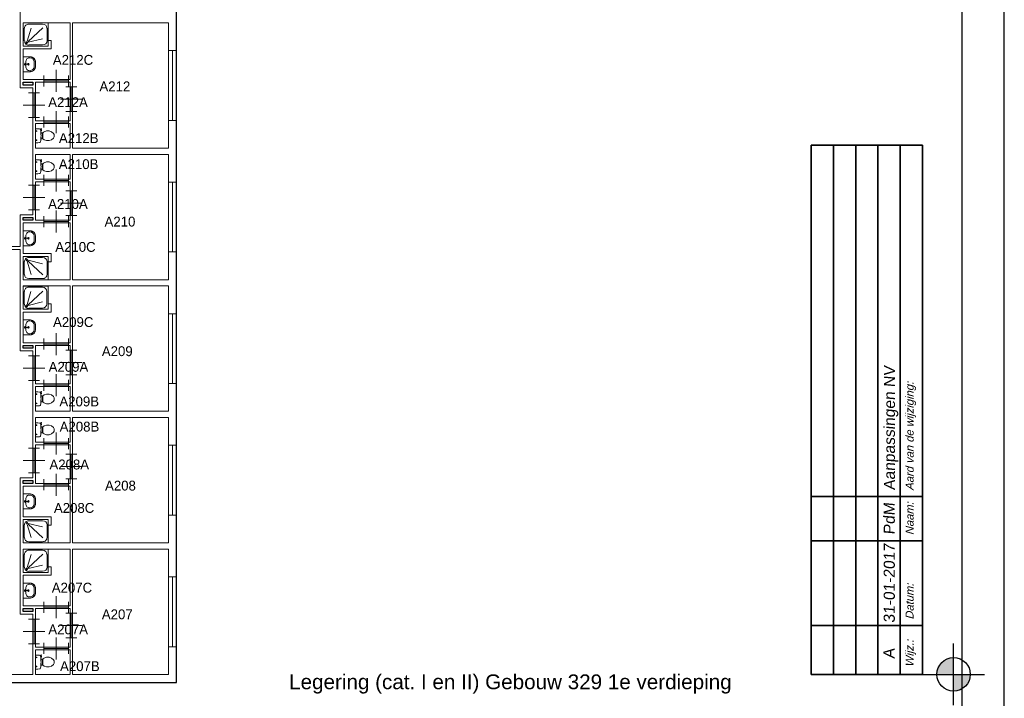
# Model space of a CAD drawing. Header units: millimetres. Extents: x 0 to 594, y 0 to 420.
# Tile 15 of 16: x 361 to 594, y 86 to 247. Entities that reach past the tile are written whole.
import ezdxf

# ---------------------------------------------------------------- set-up
doc = ezdxf.new("R2010")
doc.units = ezdxf.units.MM
doc.header["$LTSCALE"] = 100
for name, color, linetype in [('BINNENMUUR', 7, 'Continuous'), ('BOUWKUNDE', 7, 'Continuous'), ('BUITENMUUR', 7, 'Continuous'), ('haltronic kader rand', 5, 'Continuous'), ('haltronic kader tekst', 7, 'Continuous'), ('SANITAIR', 7, 'Continuous')]:
    doc.layers.add(name, color=color, linetype=linetype)
doc.layers.add('DVD-AL-TEKENBLAD-HULP-G', color=200, linetype='Continuous', plot=False)
for name, color, linetype, lineweight in [('DVD-AL-TEKENBLAD-TITELBLOK-T18', 7, 'Continuous', 25), ('DVD-AL-TEKENBLAD-WIJZIGINGSBLOKBLOK-G', 3, 'Continuous', 35), ('DVD-AL-TEKENBLAD-WIJZIGINGSBLOKBLOK-T18', 7, 'Continuous', 25), ('LABEL', 7, 'Continuous', 0)]:
    doc.layers.add(name, color=color, linetype=linetype, lineweight=lineweight)
doc.styles.add('Bold', font='arial.ttf')
doc.styles.add('dgn175', font='dgn175.shx')
doc.styles.add('DVD_ALG 1.8mm Italic', font='arial.ttf', dxfattribs={"oblique": 5, "height": 1.8})
doc.styles.add('DVD_ALG 2.5mm Italic', font='arial.ttf', dxfattribs={"oblique": 5, "height": 2.5})

# ---------------------------------------------------------------- blocks, each defined once
blk = doc.blocks.new('22318')
at = {"layer": 'SANITAIR', "color": 7, "linetype": 'Continuous', "lineweight": 0}
for p, q in [((0.207, 0.809), (0.713, 0.809)), ((0.046, 0.192), (0.046, 0.66)), ((0.153, 0.178), (0.291, 0.656)), ((0.721, 0.668), (0.183, 0.17)), ((0.874, 0.66), (0.874, 0.192)), ((0.192, 0.141), (0.708, 0.269)), ((0.713, 0.043), (0.207, 0.043))]:
    blk.add_line(p, q, dxfattribs=at)
at = {"layer": 'SANITAIR', "color": 7, "linetype": 'Continuous', "lineweight": 0, "flags": 128}
blk.add_lwpolyline([(0, 0.852), (0, 0), (0.92, 0), (0.92, 0.852), (0, 0.852)], close=True, dxfattribs=at)
at = {"layer": 'SANITAIR', "color": 7, "linetype": 'Continuous', "lineweight": 0}
for centre, major_axis, ratio, start_param, end_param in [((0.208, 0.661), (0.159, 0), 0.95514, 1.570796, 3.141593), ((0.714, 0.661), (0.159, 0), 0.95514, 0, 1.570796), ((0.208, 0.192), (0, -0.161), 0.93052, 4.712389, 6.283185), ((0.714, 0.192), (0.161, 0), 0.926086, 4.712389, 6.283185)]:
    blk.add_ellipse(centre, major_axis=major_axis, ratio=ratio, start_param=start_param, end_param=end_param, dxfattribs=at)
blk.add_ellipse((0.139, 0.128), major_axis=(0, -0.0289), ratio=0.93052, dxfattribs=at)
blk = doc.blocks.new('22319')
at = {"layer": 'SANITAIR', "color": 7, "linetype": 'Continuous', "lineweight": 0}
for p, q in [((0.206, 0.803), (0.71, 0.803)), ((0.046, 0.19), (0.046, 0.655)), ((0.152, 0.177), (0.289, 0.651)), ((0.718, 0.662), (0.182, 0.168)), ((0.87, 0.655), (0.87, 0.19)), ((0.191, 0.14), (0.705, 0.267)), ((0.71, 0.042), (0.206, 0.042))]:
    blk.add_line(p, q, dxfattribs=at)
at = {"layer": 'SANITAIR', "color": 7, "linetype": 'Continuous', "lineweight": 0, "flags": 128}
blk.add_lwpolyline([(0, 0.845), (0, 0), (0.916, 0), (0.916, 0.845), (0, 0.845)], close=True, dxfattribs=at)
at = {"layer": 'SANITAIR', "color": 7, "linetype": 'Continuous', "lineweight": 0}
for centre, major_axis, ratio, start_param, end_param in [((0.207, 0.655), (0.158, 0), 0.952928, 1.570796, 3.141593), ((0.711, 0.655), (0.158, 0), 0.952928, 0, 1.570796), ((0.207, 0.191), (0, -0.16), 0.927132, 4.712389, 6.283185), ((0.711, 0.191), (0.16, 0), 0.922489, 4.712389, 6.283185)]:
    blk.add_ellipse(centre, major_axis=major_axis, ratio=ratio, start_param=start_param, end_param=end_param, dxfattribs=at)
blk.add_ellipse((0.138, 0.127), major_axis=(0, -0.0288), ratio=0.927132, dxfattribs=at)
blk = doc.blocks.new('22321')
at = {"layer": 'SANITAIR', "color": 7, "linetype": 'Continuous', "lineweight": 0}
for p, q in [((0.207, 0.803), (0.713, 0.803)), ((0.046, 0.19), (0.046, 0.655)), ((0.153, 0.177), (0.291, 0.651)), ((0.721, 0.662), (0.183, 0.168)), ((0.874, 0.655), (0.874, 0.19)), ((0.192, 0.14), (0.708, 0.267)), ((0.713, 0.042), (0.207, 0.042))]:
    blk.add_line(p, q, dxfattribs=at)
at = {"layer": 'SANITAIR', "color": 7, "linetype": 'Continuous', "lineweight": 0, "flags": 128}
blk.add_lwpolyline([(0, 0.845), (0, 0), (0.92, 0), (0.92, 0.845), (0, 0.845)], close=True, dxfattribs=at)
at = {"layer": 'SANITAIR', "color": 7, "linetype": 'Continuous', "lineweight": 0}
for centre, major_axis, ratio, start_param, end_param in [((0.208, 0.655), (0.158, 0), 0.950457, 1.570796, 3.141593), ((0.714, 0.655), (0.158, 0), 0.950457, 0, 1.570796), ((0.208, 0.191), (0, -0.161), 0.923354, 4.712389, 6.283185), ((0.714, 0.191), (0.161, 0), 0.918478, 4.712389, 6.283185)]:
    blk.add_ellipse(centre, major_axis=major_axis, ratio=ratio, start_param=start_param, end_param=end_param, dxfattribs=at)
blk.add_ellipse((0.139, 0.127), major_axis=(0, -0.0289), ratio=0.923354, dxfattribs=at)
blk = doc.blocks.new('202')
at = {"layer": 'BOUWKUNDE', "color": 7, "linetype": 'Continuous', "lineweight": 0}
for p, q in [((0.2, 0.9), (-0.2, 0.9)), ((0, 0), (0, 0.9)), ((0, 0.45), (-0.4, 0.45)), ((0.4, 0.45), (0, 0.45)), ((0.2, 0), (-0.2, 0))]:
    blk.add_line(p, q, dxfattribs=at)
blk = doc.blocks.new('2021')
at = {"layer": 'BOUWKUNDE', "color": 7, "linetype": 'Continuous', "lineweight": 0}
for p, q in [((0.45, 0), (0.45, 0.4)), ((0, -0.2), (0, 0.2)), ((0, 0), (0.9, 0)), ((0.45, -0.4), (0.45, 0)), ((0.9, -0.2), (0.9, 0.2))]:
    blk.add_line(p, q, dxfattribs=at)
blk = doc.blocks.new('2026')
at = {"layer": 'BOUWKUNDE', "color": 7, "linetype": 'Continuous', "lineweight": 0}
for p, q in [((-0.2, 0), (0.2, 0)), ((0, 0), (0, -0.9)), ((-0.4, -0.45), (0, -0.45)), ((0, -0.45), (0.4, -0.45)), ((-0.2, -0.9), (0.2, -0.9))]:
    blk.add_line(p, q, dxfattribs=at)
blk = doc.blocks.new('2027')
at = {"layer": 'BOUWKUNDE', "color": 7, "linetype": 'Continuous', "lineweight": 0}
for p, q in [((0.45, 0), (0.45, 0.4)), ((0, -0.2), (0, 0.2)), ((0, 0), (0.9, 0)), ((0.45, -0.4), (0.45, 0)), ((0.9, -0.2), (0.9, 0.2))]:
    blk.add_line(p, q, dxfattribs=at)
blk = doc.blocks.new('2028')
at = {"layer": 'BOUWKUNDE', "color": 7, "linetype": 'Continuous', "lineweight": 0}
for p, q in [((0.45, 0), (0.45, 0.4)), ((0, -0.2), (0, 0.2)), ((0, 0), (0.9, 0)), ((0.45, -0.4), (0.45, 0)), ((0.9, -0.2), (0.9, 0.2))]:
    blk.add_line(p, q, dxfattribs=at)
blk = doc.blocks.new('2029')
at = {"layer": 'BOUWKUNDE', "color": 7, "linetype": 'Continuous', "lineweight": 0}
for p, q in [((-0.2, 0), (0.2, 0)), ((0, 0), (0, -0.9)), ((-0.4, -0.45), (0, -0.45)), ((0, -0.45), (0.4, -0.45)), ((-0.2, -0.9), (0.2, -0.9))]:
    blk.add_line(p, q, dxfattribs=at)
blk = doc.blocks.new('2203')
at = {"layer": 'SANITAIR', "color": 7, "linetype": 'Continuous', "lineweight": 0}
for p, q in [((0, 0.248), (0, -0.248)), ((0.065, 0.173), (0.025, 0.173)), ((0.045, 0.193), (0.045, 0.152)), ((0.197, 0.211), (0.187, 0.208)), ((0.192, 0.178), (0.206, 0.183)), ((0.202, 0.181), (0.196, 0.21)), ((0.205, 0.222), (0.2, 0.259)), ((0.23, 0.111), (0.2, 0.111)), ((0.204, 0.264), (0.21, 0.266)), ((0.216, 0.262), (0.224, 0.21)), ((0.27, 0.101), (0.25, 0.101)), ((0.25, 0.101), (0.25, 0.057)), ((0.25, 0.067), (0.267, 0.067)), ((0.25, 0.057), (0.266, 0.057)), ((0.255, 0.057), (0.255, 0.035)), ((0.255, 0.035), (0.26, 0.035)), ((0.26, -0.035), (0.26, 0.035)), ((0.066, -0.163), (0.024, -0.163)), ((0.045, -0.143), (0.045, -0.184)), ((0.2, -0.111), (0.23, -0.111)), ((0.25, -0.057), (0.267, -0.057)), ((0.25, -0.101), (0.25, -0.057)), ((0.25, -0.067), (0.268, -0.067)), ((0.271, -0.101), (0.25, -0.101)), ((0.255, -0.035), (0.26, -0.035)), ((0.255, -0.057), (0.255, -0.035))]:
    blk.add_line(p, q, dxfattribs=at)
for centre in [(0.045, 0.173), (0.045, -0.163)]:
    blk.add_circle(centre, 0.012, dxfattribs=at)
for centre, radius, start, end in [((0.027, 0.214), 0.0434, 88.9808, 128.2302), ((0.028, -0.892), 1.15, 83.6509, 90), ((0.151, 0.217), 0.0335, 10.7271, 83.6509), ((-0.995, 0), 1.2, 5.3019, 10.7271), ((0.195, 0.221), 0.01, 281.8886, 7.2238), ((0.205, 0.26), 0.005, 105.7398, 187.2238), ((-0.992, 0), 1.197, 354.6981, 5.3019), ((0.2, 0.207), 0.025, 285.9272, 8.4779), ((0.212, 0.262), 0.005, 8.4779, 105.7398), ((0.231, 0.24), 0.129, 270, 303.8429), ((1.191, 0.009), 0.926, 174.3005, 186.9358), ((0.29, 0.099), 0.02, 127.7817, 174.3005), ((0.553, -0.241), 0.45, 121.0923, 123.8429), ((0.456, -0.08), 0.263, 39.1208, 121.0923), ((0.555, 0), 0.135, 320.8792, 39.1208), ((0.027, -0.214), 0.0434, 231.7698, 271.0192), ((0.028, 0.893), 1.15, 270, 276.3309), ((0.151, -0.217), 0.034, 276.3309, 349.2904), ((-0.995, 0), 1.2, 349.2904, 354.6981), ((0.231, -0.24), 0.129, 56.1571, 90), ((0.292, -0.1), 0.02, 186.9358, 232.58), ((0.553, 0.241), 0.45, 236.1571, 238.9077), ((0.456, 0.081), 0.263, 238.9077, 320.8792)]:
    blk.add_arc(centre, radius, start, end, dxfattribs=at)
blk = doc.blocks.new('2205')
at = {"layer": 'SANITAIR', "color": 7, "linetype": 'Continuous', "lineweight": 0}
for p, q in [((0, 0.248), (0, -0.248)), ((0.065, 0.173), (0.025, 0.173)), ((0.045, 0.193), (0.045, 0.152)), ((0.197, 0.211), (0.187, 0.208)), ((0.192, 0.178), (0.206, 0.183)), ((0.202, 0.181), (0.196, 0.21)), ((0.205, 0.222), (0.2, 0.259)), ((0.23, 0.111), (0.2, 0.111)), ((0.204, 0.264), (0.21, 0.266)), ((0.216, 0.262), (0.224, 0.21)), ((0.27, 0.101), (0.25, 0.101)), ((0.25, 0.101), (0.25, 0.057)), ((0.25, 0.067), (0.267, 0.067)), ((0.25, 0.057), (0.266, 0.057)), ((0.255, 0.057), (0.255, 0.035)), ((0.255, 0.035), (0.26, 0.035)), ((0.26, -0.035), (0.26, 0.035)), ((0.066, -0.163), (0.024, -0.163)), ((0.045, -0.143), (0.045, -0.184)), ((0.2, -0.111), (0.23, -0.111)), ((0.25, -0.057), (0.267, -0.057)), ((0.25, -0.101), (0.25, -0.057)), ((0.25, -0.067), (0.268, -0.067)), ((0.271, -0.101), (0.25, -0.101)), ((0.255, -0.035), (0.26, -0.035)), ((0.255, -0.057), (0.255, -0.035))]:
    blk.add_line(p, q, dxfattribs=at)
for centre in [(0.045, 0.173), (0.045, -0.163)]:
    blk.add_circle(centre, 0.012, dxfattribs=at)
for centre, radius, start, end in [((0.027, 0.214), 0.0434, 88.9808, 128.2302), ((0.028, -0.892), 1.15, 83.6509, 90), ((0.151, 0.217), 0.0335, 10.7271, 83.6509), ((-0.995, 0), 1.2, 5.3019, 10.7271), ((0.195, 0.221), 0.01, 281.8886, 7.2238), ((0.205, 0.26), 0.005, 105.7398, 187.2238), ((-0.992, 0), 1.197, 354.6981, 5.3019), ((0.2, 0.207), 0.025, 285.9272, 8.4779), ((0.212, 0.262), 0.005, 8.4779, 105.7398), ((0.231, 0.24), 0.129, 270, 303.8429), ((1.191, 0.009), 0.926, 174.3005, 186.9358), ((0.29, 0.099), 0.02, 127.7817, 174.3005), ((0.553, -0.241), 0.45, 121.0923, 123.8429), ((0.456, -0.08), 0.263, 39.1208, 121.0923), ((0.555, 0), 0.135, 320.8792, 39.1208), ((0.027, -0.214), 0.0434, 231.7698, 271.0192), ((0.028, 0.893), 1.15, 270, 276.3309), ((0.151, -0.217), 0.034, 276.3309, 349.2904), ((-0.995, 0), 1.2, 349.2904, 354.6981), ((0.231, -0.24), 0.129, 56.1571, 90), ((0.292, -0.1), 0.02, 186.9358, 232.58), ((0.553, 0.241), 0.45, 236.1571, 238.9077), ((0.456, 0.081), 0.263, 238.9077, 320.8792)]:
    blk.add_arc(centre, radius, start, end, dxfattribs=at)
blk = doc.blocks.new('22019')
at = {"layer": 'SANITAIR', "color": 7, "linetype": 'Continuous', "lineweight": 0}
for p, q in [((0, 0.248), (0, -0.248)), ((0.065, 0.173), (0.025, 0.173)), ((0.045, 0.193), (0.045, 0.152)), ((0.197, 0.211), (0.187, 0.208)), ((0.192, 0.178), (0.206, 0.183)), ((0.202, 0.181), (0.196, 0.21)), ((0.205, 0.222), (0.2, 0.259)), ((0.23, 0.111), (0.2, 0.111)), ((0.204, 0.264), (0.21, 0.266)), ((0.216, 0.262), (0.224, 0.21)), ((0.27, 0.101), (0.25, 0.101)), ((0.25, 0.101), (0.25, 0.057)), ((0.25, 0.067), (0.267, 0.067)), ((0.25, 0.057), (0.266, 0.057)), ((0.255, 0.057), (0.255, 0.035)), ((0.255, 0.035), (0.26, 0.035)), ((0.26, -0.035), (0.26, 0.035)), ((0.066, -0.163), (0.024, -0.163)), ((0.045, -0.143), (0.045, -0.184)), ((0.2, -0.111), (0.23, -0.111)), ((0.25, -0.057), (0.267, -0.057)), ((0.25, -0.101), (0.25, -0.057)), ((0.25, -0.067), (0.268, -0.067)), ((0.271, -0.101), (0.25, -0.101)), ((0.255, -0.035), (0.26, -0.035)), ((0.255, -0.057), (0.255, -0.035))]:
    blk.add_line(p, q, dxfattribs=at)
for centre in [(0.045, 0.173), (0.045, -0.163)]:
    blk.add_circle(centre, 0.012, dxfattribs=at)
for centre, radius, start, end in [((0.027, 0.214), 0.0434, 88.9808, 128.2302), ((0.028, -0.892), 1.15, 83.6509, 90), ((0.151, 0.217), 0.0335, 10.7271, 83.6509), ((-0.995, 0), 1.2, 5.3019, 10.7271), ((0.195, 0.221), 0.01, 281.8886, 7.2238), ((0.205, 0.26), 0.005, 105.7398, 187.2238), ((-0.992, 0), 1.197, 354.6981, 5.3019), ((0.2, 0.207), 0.025, 285.9272, 8.4779), ((0.212, 0.262), 0.005, 8.4779, 105.7398), ((0.231, 0.24), 0.129, 270, 303.8429), ((1.191, 0.009), 0.926, 174.3005, 186.9358), ((0.29, 0.099), 0.02, 127.7817, 174.3005), ((0.553, -0.241), 0.45, 121.0923, 123.8429), ((0.456, -0.08), 0.263, 39.1208, 121.0923), ((0.555, 0), 0.135, 320.8792, 39.1208), ((0.027, -0.214), 0.0434, 231.7698, 271.0192), ((0.028, 0.893), 1.15, 270, 276.3309), ((0.151, -0.217), 0.034, 276.3309, 349.2904), ((-0.995, 0), 1.2, 349.2904, 354.6981), ((0.231, -0.24), 0.129, 56.1571, 90), ((0.292, -0.1), 0.02, 186.9358, 232.58), ((0.553, 0.241), 0.45, 236.1571, 238.9077), ((0.456, 0.081), 0.263, 238.9077, 320.8792)]:
    blk.add_arc(centre, radius, start, end, dxfattribs=at)
blk = doc.blocks.new('22020')
at = {"layer": 'SANITAIR', "color": 7, "linetype": 'Continuous', "lineweight": 0}
for p, q in [((0, 0.248), (0, -0.248)), ((0.065, 0.173), (0.025, 0.173)), ((0.045, 0.193), (0.045, 0.152)), ((0.197, 0.211), (0.187, 0.208)), ((0.192, 0.178), (0.206, 0.183)), ((0.202, 0.181), (0.196, 0.21)), ((0.205, 0.222), (0.2, 0.259)), ((0.23, 0.111), (0.2, 0.111)), ((0.204, 0.264), (0.21, 0.266)), ((0.216, 0.262), (0.224, 0.21)), ((0.27, 0.101), (0.25, 0.101)), ((0.25, 0.101), (0.25, 0.057)), ((0.25, 0.067), (0.267, 0.067)), ((0.25, 0.057), (0.266, 0.057)), ((0.255, 0.057), (0.255, 0.035)), ((0.255, 0.035), (0.26, 0.035)), ((0.26, -0.035), (0.26, 0.035)), ((0.066, -0.163), (0.024, -0.163)), ((0.045, -0.143), (0.045, -0.184)), ((0.2, -0.111), (0.23, -0.111)), ((0.25, -0.057), (0.267, -0.057)), ((0.25, -0.101), (0.25, -0.057)), ((0.25, -0.067), (0.268, -0.067)), ((0.271, -0.101), (0.25, -0.101)), ((0.255, -0.035), (0.26, -0.035)), ((0.255, -0.057), (0.255, -0.035))]:
    blk.add_line(p, q, dxfattribs=at)
for centre in [(0.045, 0.173), (0.045, -0.163)]:
    blk.add_circle(centre, 0.012, dxfattribs=at)
for centre, radius, start, end in [((0.027, 0.214), 0.0434, 88.9808, 128.2302), ((0.028, -0.892), 1.15, 83.6509, 90), ((0.151, 0.217), 0.0335, 10.7271, 83.6509), ((-0.995, 0), 1.2, 5.3019, 10.7271), ((0.195, 0.221), 0.01, 281.8886, 7.2238), ((0.205, 0.26), 0.005, 105.7398, 187.2238), ((-0.992, 0), 1.197, 354.6981, 5.3019), ((0.2, 0.207), 0.025, 285.9272, 8.4779), ((0.212, 0.262), 0.005, 8.4779, 105.7398), ((0.231, 0.24), 0.129, 270, 303.8429), ((1.191, 0.009), 0.926, 174.3005, 186.9358), ((0.29, 0.099), 0.02, 127.7817, 174.3005), ((0.553, -0.241), 0.45, 121.0923, 123.8429), ((0.456, -0.08), 0.263, 39.1208, 121.0923), ((0.555, 0), 0.135, 320.8792, 39.1208), ((0.027, -0.214), 0.0434, 231.7698, 271.0192), ((0.028, 0.893), 1.15, 270, 276.3309), ((0.151, -0.217), 0.034, 276.3309, 349.2904), ((-0.995, 0), 1.2, 349.2904, 354.6981), ((0.231, -0.24), 0.129, 56.1571, 90), ((0.292, -0.1), 0.02, 186.9358, 232.58), ((0.553, 0.241), 0.45, 236.1571, 238.9077), ((0.456, 0.081), 0.263, 238.9077, 320.8792)]:
    blk.add_arc(centre, radius, start, end, dxfattribs=at)
blk = doc.blocks.new('22042')
at = {"layer": 'SANITAIR', "color": 7, "linetype": 'Continuous', "lineweight": 0}
for p, q in [((0, 0.248), (0, -0.248)), ((0.065, 0.173), (0.025, 0.173)), ((0.045, 0.193), (0.045, 0.152)), ((0.197, 0.211), (0.187, 0.208)), ((0.192, 0.178), (0.206, 0.183)), ((0.202, 0.181), (0.196, 0.21)), ((0.205, 0.222), (0.2, 0.259)), ((0.23, 0.111), (0.2, 0.111)), ((0.204, 0.264), (0.21, 0.266)), ((0.216, 0.262), (0.224, 0.21)), ((0.27, 0.101), (0.25, 0.101)), ((0.25, 0.101), (0.25, 0.057)), ((0.25, 0.067), (0.267, 0.067)), ((0.25, 0.057), (0.266, 0.057)), ((0.255, 0.057), (0.255, 0.035)), ((0.255, 0.035), (0.26, 0.035)), ((0.26, -0.035), (0.26, 0.035)), ((0.066, -0.163), (0.024, -0.163)), ((0.045, -0.143), (0.045, -0.184)), ((0.2, -0.111), (0.23, -0.111)), ((0.25, -0.057), (0.267, -0.057)), ((0.25, -0.101), (0.25, -0.057)), ((0.25, -0.067), (0.268, -0.067)), ((0.271, -0.101), (0.25, -0.101)), ((0.255, -0.035), (0.26, -0.035)), ((0.255, -0.057), (0.255, -0.035))]:
    blk.add_line(p, q, dxfattribs=at)
for centre in [(0.045, 0.173), (0.045, -0.163)]:
    blk.add_circle(centre, 0.012, dxfattribs=at)
for centre, radius, start, end in [((0.027, 0.214), 0.0434, 88.9808, 128.2302), ((0.028, -0.892), 1.15, 83.6509, 90), ((0.151, 0.217), 0.0335, 10.7271, 83.6509), ((-0.995, 0), 1.2, 5.3019, 10.7271), ((0.195, 0.221), 0.01, 281.8886, 7.2238), ((0.205, 0.26), 0.005, 105.7398, 187.2238), ((-0.992, 0), 1.197, 354.6981, 5.3019), ((0.2, 0.207), 0.025, 285.9272, 8.4779), ((0.212, 0.262), 0.005, 8.4779, 105.7398), ((0.231, 0.24), 0.129, 270, 303.8429), ((1.191, 0.009), 0.926, 174.3005, 186.9358), ((0.29, 0.099), 0.02, 127.7817, 174.3005), ((0.553, -0.241), 0.45, 121.0923, 123.8429), ((0.456, -0.08), 0.263, 39.1208, 121.0923), ((0.555, 0), 0.135, 320.8792, 39.1208), ((0.027, -0.214), 0.0434, 231.7698, 271.0192), ((0.028, 0.893), 1.15, 270, 276.3309), ((0.151, -0.217), 0.034, 276.3309, 349.2904), ((-0.995, 0), 1.2, 349.2904, 354.6981), ((0.231, -0.24), 0.129, 56.1571, 90), ((0.292, -0.1), 0.02, 186.9358, 232.58), ((0.553, 0.241), 0.45, 236.1571, 238.9077), ((0.456, 0.081), 0.263, 238.9077, 320.8792)]:
    blk.add_arc(centre, radius, start, end, dxfattribs=at)
blk = doc.blocks.new('22120')
at = {"layer": 'SANITAIR', "color": 7, "linetype": 'Continuous', "lineweight": 0}
for p, q in [((0.064, 0.037), (0.089, 0.029)), ((0.065, 0), (0.082, 0.045)), ((0.065, 0), (0.082, -0.045)), ((0.065, 0), (0.153, 0)), ((0.1, -0.079), (0.1, 0.079)), ((0.41, 0.091), (0.41, -0.091)), ((0.064, -0.037), (0.089, -0.029))]:
    blk.add_line(p, q, dxfattribs=at)
at = {"layer": 'SANITAIR', "color": 7, "linetype": 'Continuous', "lineweight": 0, "flags": 128}
blk.add_lwpolyline([(0, -0.275), (0.235, -0.275), (0.235, -0.275), (0.255, -0.274), (0.274, -0.271), (0.292, -0.268), (0.31, -0.263), (0.328, -0.256), (0.345, -0.249), (0.361, -0.24), (0.376, -0.23), (0.389, -0.219), (0.402, -0.207), (0.413, -0.195), (0.423, -0.181), (0.432, -0.167), (0.439, -0.153), (0.444, -0.138), (0.448, -0.122), (0.45, -0.107), (0.45, -0.091), (0.45, -0.091), (0.45, 0.091), (0.45, 0.091), (0.45, 0.107), (0.448, 0.122), (0.444, 0.138), (0.439, 0.153), (0.432, 0.167), (0.423, 0.181), (0.413, 0.195), (0.402, 0.207), (0.389, 0.219), (0.376, 0.23), (0.361, 0.24), (0.345, 0.249), (0.328, 0.256), (0.31, 0.263), (0.292, 0.268), (0.274, 0.271), (0.255, 0.274), (0.235, 0.275), (0.235, 0.275), (0, 0.275), (0, -0.275)], close=True, dxfattribs=at)
at = {"layer": 'SANITAIR', "color": 7, "linetype": 'Continuous', "lineweight": 0}
for centre, radius in [((0.065, 0), 0.0175), ((0.195, 0), 0.03), ((0.195, 0), 0.02)]:
    blk.add_circle(centre, radius, dxfattribs=at)
for centre, major_axis, ratio, start_param, end_param in [((0.21, 0.096), (-0.04, -0.136), 0.751905, 3.285304, 5.05863), ((0.23, 0.096), (0.18, -0.002), 0.771034, 6.267651, 7.838442), ((0.21, -0.096), (-0.04, 0.136), 0.751905, 1.224555, 2.997882), ((0.23, -0.096), (-0.18, -0.002), 0.771034, 1.586336, 3.157127)]:
    blk.add_ellipse(centre, major_axis=major_axis, ratio=ratio, start_param=start_param, end_param=end_param, dxfattribs=at)
blk = doc.blocks.new('22135')
at = {"layer": 'SANITAIR', "color": 7, "linetype": 'Continuous', "lineweight": 0}
for p, q in [((0.064, 0.037), (0.089, 0.029)), ((0.065, 0), (0.082, 0.045)), ((0.065, 0), (0.082, -0.045)), ((0.065, 0), (0.153, 0)), ((0.1, -0.079), (0.1, 0.079)), ((0.41, 0.091), (0.41, -0.091)), ((0.064, -0.037), (0.089, -0.029))]:
    blk.add_line(p, q, dxfattribs=at)
at = {"layer": 'SANITAIR', "color": 7, "linetype": 'Continuous', "lineweight": 0, "flags": 128}
blk.add_lwpolyline([(0, -0.275), (0.235, -0.275), (0.235, -0.275), (0.255, -0.274), (0.274, -0.271), (0.292, -0.268), (0.31, -0.263), (0.328, -0.256), (0.345, -0.249), (0.361, -0.24), (0.376, -0.23), (0.389, -0.219), (0.402, -0.207), (0.413, -0.195), (0.423, -0.181), (0.432, -0.167), (0.439, -0.153), (0.444, -0.138), (0.448, -0.122), (0.45, -0.107), (0.45, -0.091), (0.45, -0.091), (0.45, 0.091), (0.45, 0.091), (0.45, 0.107), (0.448, 0.122), (0.444, 0.138), (0.439, 0.153), (0.432, 0.167), (0.423, 0.181), (0.413, 0.195), (0.402, 0.207), (0.389, 0.219), (0.376, 0.23), (0.361, 0.24), (0.345, 0.249), (0.328, 0.256), (0.31, 0.263), (0.292, 0.268), (0.274, 0.271), (0.255, 0.274), (0.235, 0.275), (0.235, 0.275), (0, 0.275), (0, -0.275)], close=True, dxfattribs=at)
at = {"layer": 'SANITAIR', "color": 7, "linetype": 'Continuous', "lineweight": 0}
for centre, radius in [((0.065, 0), 0.0175), ((0.195, 0), 0.03), ((0.195, 0), 0.02)]:
    blk.add_circle(centre, radius, dxfattribs=at)
for centre, major_axis, ratio, start_param, end_param in [((0.21, 0.096), (-0.04, -0.136), 0.751905, 3.285304, 5.05863), ((0.23, 0.096), (0.18, -0.002), 0.771034, 6.267651, 7.838442), ((0.21, -0.096), (-0.04, 0.136), 0.751905, 1.224555, 2.997882), ((0.23, -0.096), (-0.18, -0.002), 0.771034, 1.586336, 3.157127)]:
    blk.add_ellipse(centre, major_axis=major_axis, ratio=ratio, start_param=start_param, end_param=end_param, dxfattribs=at)
blk = doc.blocks.new('22136')
at = {"layer": 'SANITAIR', "color": 7, "linetype": 'Continuous', "lineweight": 0}
for p, q in [((0.064, 0.037), (0.089, 0.029)), ((0.065, 0), (0.082, 0.045)), ((0.065, 0), (0.082, -0.045)), ((0.065, 0), (0.153, 0)), ((0.1, -0.079), (0.1, 0.079)), ((0.41, 0.091), (0.41, -0.091)), ((0.064, -0.037), (0.089, -0.029))]:
    blk.add_line(p, q, dxfattribs=at)
at = {"layer": 'SANITAIR', "color": 7, "linetype": 'Continuous', "lineweight": 0, "flags": 128}
blk.add_lwpolyline([(0, -0.275), (0.235, -0.275), (0.235, -0.275), (0.255, -0.274), (0.274, -0.271), (0.292, -0.268), (0.31, -0.263), (0.328, -0.256), (0.345, -0.249), (0.361, -0.24), (0.376, -0.23), (0.389, -0.219), (0.402, -0.207), (0.413, -0.195), (0.423, -0.181), (0.432, -0.167), (0.439, -0.153), (0.444, -0.138), (0.448, -0.122), (0.45, -0.107), (0.45, -0.091), (0.45, -0.091), (0.45, 0.091), (0.45, 0.091), (0.45, 0.107), (0.448, 0.122), (0.444, 0.138), (0.439, 0.153), (0.432, 0.167), (0.423, 0.181), (0.413, 0.195), (0.402, 0.207), (0.389, 0.219), (0.376, 0.23), (0.361, 0.24), (0.345, 0.249), (0.328, 0.256), (0.31, 0.263), (0.292, 0.268), (0.274, 0.271), (0.255, 0.274), (0.235, 0.275), (0.235, 0.275), (0, 0.275), (0, -0.275)], close=True, dxfattribs=at)
at = {"layer": 'SANITAIR', "color": 7, "linetype": 'Continuous', "lineweight": 0}
for centre, radius in [((0.065, 0), 0.0175), ((0.195, 0), 0.03), ((0.195, 0), 0.02)]:
    blk.add_circle(centre, radius, dxfattribs=at)
for centre, major_axis, ratio, start_param, end_param in [((0.21, 0.096), (-0.04, -0.136), 0.751905, 3.285304, 5.05863), ((0.23, 0.096), (0.18, -0.002), 0.771034, 6.267651, 7.838442), ((0.21, -0.096), (-0.04, 0.136), 0.751905, 1.224555, 2.997882), ((0.23, -0.096), (-0.18, -0.002), 0.771034, 1.586336, 3.157127)]:
    blk.add_ellipse(centre, major_axis=major_axis, ratio=ratio, start_param=start_param, end_param=end_param, dxfattribs=at)
blk = doc.blocks.new('22137')
at = {"layer": 'SANITAIR', "color": 7, "linetype": 'Continuous', "lineweight": 0}
for p, q in [((0.064, 0.037), (0.089, 0.029)), ((0.065, 0), (0.082, 0.045)), ((0.065, 0), (0.082, -0.045)), ((0.065, 0), (0.153, 0)), ((0.1, -0.079), (0.1, 0.079)), ((0.41, 0.091), (0.41, -0.091)), ((0.064, -0.037), (0.089, -0.029))]:
    blk.add_line(p, q, dxfattribs=at)
at = {"layer": 'SANITAIR', "color": 7, "linetype": 'Continuous', "lineweight": 0, "flags": 128}
blk.add_lwpolyline([(0, -0.275), (0.235, -0.275), (0.235, -0.275), (0.255, -0.274), (0.274, -0.271), (0.292, -0.268), (0.31, -0.263), (0.328, -0.256), (0.345, -0.249), (0.361, -0.24), (0.376, -0.23), (0.389, -0.219), (0.402, -0.207), (0.413, -0.195), (0.423, -0.181), (0.432, -0.167), (0.439, -0.153), (0.444, -0.138), (0.448, -0.122), (0.45, -0.107), (0.45, -0.091), (0.45, -0.091), (0.45, 0.091), (0.45, 0.091), (0.45, 0.107), (0.448, 0.122), (0.444, 0.138), (0.439, 0.153), (0.432, 0.167), (0.423, 0.181), (0.413, 0.195), (0.402, 0.207), (0.389, 0.219), (0.376, 0.23), (0.361, 0.24), (0.345, 0.249), (0.328, 0.256), (0.31, 0.263), (0.292, 0.268), (0.274, 0.271), (0.255, 0.274), (0.235, 0.275), (0.235, 0.275), (0, 0.275), (0, -0.275)], close=True, dxfattribs=at)
at = {"layer": 'SANITAIR', "color": 7, "linetype": 'Continuous', "lineweight": 0}
for centre, radius in [((0.065, 0), 0.0175), ((0.195, 0), 0.03), ((0.195, 0), 0.02)]:
    blk.add_circle(centre, radius, dxfattribs=at)
for centre, major_axis, ratio, start_param, end_param in [((0.21, 0.096), (-0.04, -0.136), 0.751905, 3.285304, 5.05863), ((0.23, 0.096), (0.18, -0.002), 0.771034, 6.267651, 7.838442), ((0.21, -0.096), (-0.04, 0.136), 0.751905, 1.224555, 2.997882), ((0.23, -0.096), (-0.18, -0.002), 0.771034, 1.586336, 3.157127)]:
    blk.add_ellipse(centre, major_axis=major_axis, ratio=ratio, start_param=start_param, end_param=end_param, dxfattribs=at)
blk = doc.blocks.new('22141')
at = {"layer": 'SANITAIR', "color": 7, "linetype": 'Continuous', "lineweight": 0}
for p, q in [((0.064, 0.037), (0.089, 0.029)), ((0.065, 0), (0.082, 0.045)), ((0.065, 0), (0.082, -0.045)), ((0.065, 0), (0.153, 0)), ((0.1, -0.079), (0.1, 0.079)), ((0.41, 0.091), (0.41, -0.091)), ((0.064, -0.037), (0.089, -0.029))]:
    blk.add_line(p, q, dxfattribs=at)
at = {"layer": 'SANITAIR', "color": 7, "linetype": 'Continuous', "lineweight": 0, "flags": 128}
blk.add_lwpolyline([(0, -0.275), (0.235, -0.275), (0.235, -0.275), (0.255, -0.274), (0.274, -0.271), (0.292, -0.268), (0.31, -0.263), (0.328, -0.256), (0.345, -0.249), (0.361, -0.24), (0.376, -0.23), (0.389, -0.219), (0.402, -0.207), (0.413, -0.195), (0.423, -0.181), (0.432, -0.167), (0.439, -0.153), (0.444, -0.138), (0.448, -0.122), (0.45, -0.107), (0.45, -0.091), (0.45, -0.091), (0.45, 0.091), (0.45, 0.091), (0.45, 0.107), (0.448, 0.122), (0.444, 0.138), (0.439, 0.153), (0.432, 0.167), (0.423, 0.181), (0.413, 0.195), (0.402, 0.207), (0.389, 0.219), (0.376, 0.23), (0.361, 0.24), (0.345, 0.249), (0.328, 0.256), (0.31, 0.263), (0.292, 0.268), (0.274, 0.271), (0.255, 0.274), (0.235, 0.275), (0.235, 0.275), (0, 0.275), (0, -0.275)], close=True, dxfattribs=at)
at = {"layer": 'SANITAIR', "color": 7, "linetype": 'Continuous', "lineweight": 0}
for centre, radius in [((0.065, 0), 0.0175), ((0.195, 0), 0.03), ((0.195, 0), 0.02)]:
    blk.add_circle(centre, radius, dxfattribs=at)
for centre, major_axis, ratio, start_param, end_param in [((0.21, 0.096), (-0.04, -0.136), 0.751905, 3.285304, 5.05863), ((0.23, 0.096), (0.18, -0.002), 0.771034, 6.267651, 7.838442), ((0.21, -0.096), (-0.04, 0.136), 0.751905, 1.224555, 2.997882), ((0.23, -0.096), (-0.18, -0.002), 0.771034, 1.586336, 3.157127)]:
    blk.add_ellipse(centre, major_axis=major_axis, ratio=ratio, start_param=start_param, end_param=end_param, dxfattribs=at)
blk = doc.blocks.new('20457')
at = {"layer": 'BOUWKUNDE', "color": 7, "linetype": 'Continuous', "lineweight": 0}
for p, q in [((-0.15, 0), (0.15, 0)), ((0, 0), (0, -2.55)), ((-0.15, -2.55), (0.15, -2.55))]:
    blk.add_line(p, q, dxfattribs=at)
blk = doc.blocks.new('20460')
at = {"layer": 'BOUWKUNDE', "color": 7, "linetype": 'Continuous', "lineweight": 0}
for p, q in [((0.15, 2.55), (-0.15, 2.55)), ((0, 0), (0, 2.55)), ((0.15, 0), (-0.15, 0))]:
    blk.add_line(p, q, dxfattribs=at)
blk = doc.blocks.new('20461')
at = {"layer": 'BOUWKUNDE', "color": 7, "linetype": 'Continuous', "lineweight": 0}
for p, q in [((0.15, 2.55), (-0.15, 2.55)), ((0, 0), (0, 2.55)), ((0.15, 0), (-0.15, 0))]:
    blk.add_line(p, q, dxfattribs=at)
blk = doc.blocks.new('20462')
at = {"layer": 'BOUWKUNDE', "color": 7, "linetype": 'Continuous', "lineweight": 0}
for p, q in [((0.15, 2.55), (-0.15, 2.55)), ((0, 0), (0, 2.55)), ((0.15, 0), (-0.15, 0))]:
    blk.add_line(p, q, dxfattribs=at)
blk = doc.blocks.new('20463')
at = {"layer": 'BOUWKUNDE', "color": 7, "linetype": 'Continuous', "lineweight": 0}
for p, q in [((0.15, 2.55), (-0.15, 2.55)), ((0, 0), (0, 2.55)), ((0.15, 0), (-0.15, 0))]:
    blk.add_line(p, q, dxfattribs=at)
blk = doc.blocks.new('20279')
at = {"layer": 'BOUWKUNDE', "color": 7, "linetype": 'Continuous', "lineweight": 0}
for p, q in [((0.45, 0), (0.45, 0.4)), ((0, -0.2), (0, 0.2)), ((0, 0), (0.9, 0)), ((0.45, -0.4), (0.45, 0)), ((0.9, -0.2), (0.9, 0.2))]:
    blk.add_line(p, q, dxfattribs=at)
blk = doc.blocks.new('20299')
at = {"layer": 'BOUWKUNDE', "color": 7, "linetype": 'Continuous', "lineweight": 0}
for p, q in [((-0.2, 0), (0.2, 0)), ((0, 0), (0, -0.9)), ((-0.4, -0.45), (0, -0.45)), ((0, -0.45), (0.4, -0.45)), ((-0.2, -0.9), (0.2, -0.9))]:
    blk.add_line(p, q, dxfattribs=at)
blk = doc.blocks.new('202100')
at = {"layer": 'BOUWKUNDE', "color": 7, "linetype": 'Continuous', "lineweight": 0}
for p, q in [((0.45, 0), (0.45, 0.4)), ((0, -0.2), (0, 0.2)), ((0, 0), (0.9, 0)), ((0.45, -0.4), (0.45, 0)), ((0.9, -0.2), (0.9, 0.2))]:
    blk.add_line(p, q, dxfattribs=at)
blk = doc.blocks.new('202101')
at = {"layer": 'BOUWKUNDE', "color": 7, "linetype": 'Continuous', "lineweight": 0}
for p, q in [((0.2, 0.9), (-0.2, 0.9)), ((0, 0), (0, 0.9)), ((0, 0.45), (-0.4, 0.45)), ((0.4, 0.45), (0, 0.45)), ((0.2, 0), (-0.2, 0))]:
    blk.add_line(p, q, dxfattribs=at)
blk = doc.blocks.new('202122')
at = {"layer": 'BOUWKUNDE', "color": 7, "linetype": 'Continuous', "lineweight": 0}
for p, q in [((-0.2, 0), (0.2, 0)), ((0, 0), (0, -0.9)), ((-0.4, -0.45), (0, -0.45)), ((0, -0.45), (0.4, -0.45)), ((-0.2, -0.9), (0.2, -0.9))]:
    blk.add_line(p, q, dxfattribs=at)
blk = doc.blocks.new('202124')
at = {"layer": 'BOUWKUNDE', "color": 7, "linetype": 'Continuous', "lineweight": 0}
for p, q in [((0.45, 0), (0.45, 0.4)), ((0, -0.2), (0, 0.2)), ((0, 0), (0.9, 0)), ((0.45, -0.4), (0.45, 0)), ((0.9, -0.2), (0.9, 0.2))]:
    blk.add_line(p, q, dxfattribs=at)
blk = doc.blocks.new('202154')
at = {"layer": 'BOUWKUNDE', "color": 7, "linetype": 'Continuous', "lineweight": 0}
for p, q in [((-0.2, 0), (0.2, 0)), ((0, 0), (0, -0.9)), ((-0.4, -0.45), (0, -0.45)), ((0, -0.45), (0.4, -0.45)), ((-0.2, -0.9), (0.2, -0.9))]:
    blk.add_line(p, q, dxfattribs=at)
blk = doc.blocks.new('202155')
at = {"layer": 'BOUWKUNDE', "color": 7, "linetype": 'Continuous', "lineweight": 0}
for p, q in [((0.45, 0), (0.45, 0.4)), ((0, -0.2), (0, 0.2)), ((0, 0), (0.9, 0)), ((0.45, -0.4), (0.45, 0)), ((0.9, -0.2), (0.9, 0.2))]:
    blk.add_line(p, q, dxfattribs=at)
blk = doc.blocks.new('202156')
at = {"layer": 'BOUWKUNDE', "color": 7, "linetype": 'Continuous', "lineweight": 0}
for p, q in [((-0.2, 0), (0.2, 0)), ((0, 0), (0, -0.9)), ((-0.4, -0.45), (0, -0.45)), ((0, -0.45), (0.4, -0.45)), ((-0.2, -0.9), (0.2, -0.9))]:
    blk.add_line(p, q, dxfattribs=at)
blk = doc.blocks.new('202157')
at = {"layer": 'BOUWKUNDE', "color": 7, "linetype": 'Continuous', "lineweight": 0}
for p, q in [((0.45, 0), (0.45, 0.4)), ((0, -0.2), (0, 0.2)), ((0, 0), (0.9, 0)), ((0.45, -0.4), (0.45, 0)), ((0.9, -0.2), (0.9, 0.2))]:
    blk.add_line(p, q, dxfattribs=at)
blk = doc.blocks.new('202158')
at = {"layer": 'BOUWKUNDE', "color": 7, "linetype": 'Continuous', "lineweight": 0}
for p, q in [((-0.2, 0), (0.2, 0)), ((0, 0), (0, -0.9)), ((-0.4, -0.45), (0, -0.45)), ((0, -0.45), (0.4, -0.45)), ((-0.2, -0.9), (0.2, -0.9))]:
    blk.add_line(p, q, dxfattribs=at)
blk = doc.blocks.new('202159')
at = {"layer": 'BOUWKUNDE', "color": 7, "linetype": 'Continuous', "lineweight": 0}
for p, q in [((0.45, 0), (0.45, 0.4)), ((0, -0.2), (0, 0.2)), ((0, 0), (0.9, 0)), ((0.45, -0.4), (0.45, 0)), ((0.9, -0.2), (0.9, 0.2))]:
    blk.add_line(p, q, dxfattribs=at)
blk = doc.blocks.new('202161')
at = {"layer": 'BOUWKUNDE', "color": 7, "linetype": 'Continuous', "lineweight": 0}
for p, q in [((0.2, 0.9), (-0.2, 0.9)), ((0, 0), (0, 0.9)), ((0, 0.45), (-0.4, 0.45)), ((0.4, 0.45), (0, 0.45)), ((0.2, 0), (-0.2, 0))]:
    blk.add_line(p, q, dxfattribs=at)
blk = doc.blocks.new('202162')
at = {"layer": 'BOUWKUNDE', "color": 7, "linetype": 'Continuous', "lineweight": 0}
for p, q in [((0.45, 0), (0.45, 0.4)), ((0, -0.2), (0, 0.2)), ((0, 0), (0.9, 0)), ((0.45, -0.4), (0.45, 0)), ((0.9, -0.2), (0.9, 0.2))]:
    blk.add_line(p, q, dxfattribs=at)
blk = doc.blocks.new('22337')
at = {"layer": 'SANITAIR', "color": 7, "linetype": 'Continuous', "lineweight": 0}
for p, q in [((0.046, -0.191), (0.046, -0.66)), ((0.153, -0.178), (0.291, -0.655)), ((0.721, -0.667), (0.183, -0.169)), ((0.192, -0.141), (0.708, -0.269)), ((0.713, -0.043), (0.207, -0.043)), ((0.874, -0.66), (0.874, -0.191)), ((0.207, -0.808), (0.713, -0.808))]:
    blk.add_line(p, q, dxfattribs=at)
at = {"layer": 'SANITAIR', "color": 7, "linetype": 'Continuous', "lineweight": 0, "flags": 128}
blk.add_lwpolyline([(0, -0.851), (0, 0), (0.92, 0), (0.92, -0.851), (0, -0.851)], close=True, dxfattribs=at)
at = {"layer": 'SANITAIR', "color": 7, "linetype": 'Continuous', "lineweight": 0}
for centre, major_axis, start_param, end_param in [((0.208, -0.192), (0.161, 0), 1.570796, 3.141593), ((0.714, -0.192), (0.161, 0), 0, 1.570796), ((0.208, -0.66), (-0.161, 0), 0, 1.570796), ((0.714, -0.66), (-0.161, 0), 1.570796, 3.141593)]:
    blk.add_ellipse(centre, major_axis=major_axis, ratio=0.925, start_param=start_param, end_param=end_param, dxfattribs=at)
blk.add_ellipse((0.139, -0.128), major_axis=(0.029, 0), ratio=0.925, dxfattribs=at)
blk = doc.blocks.new('22338')
at = {"layer": 'SANITAIR', "color": 7, "linetype": 'Continuous', "lineweight": 0}
for p, q in [((0.046, -0.192), (0.046, -0.663)), ((0.153, -0.179), (0.291, -0.658)), ((0.721, -0.67), (0.183, -0.17)), ((0.192, -0.142), (0.708, -0.27)), ((0.713, -0.043), (0.207, -0.043)), ((0.874, -0.663), (0.874, -0.192)), ((0.207, -0.812), (0.713, -0.812))]:
    blk.add_line(p, q, dxfattribs=at)
at = {"layer": 'SANITAIR', "color": 7, "linetype": 'Continuous', "lineweight": 0, "flags": 128}
blk.add_lwpolyline([(0, -0.855), (0, 0), (0.92, 0), (0.92, -0.855), (0, -0.855)], close=True, dxfattribs=at)
at = {"layer": 'SANITAIR', "color": 7, "linetype": 'Continuous', "lineweight": 0}
for centre, major_axis, start_param, end_param in [((0.208, -0.193), (0.161, 0), 1.570796, 3.141593), ((0.714, -0.193), (0.161, 0), 0, 1.570796), ((0.208, -0.663), (-0.161, 0), 0, 1.570796), ((0.714, -0.663), (-0.161, 0), 1.570796, 3.141593)]:
    blk.add_ellipse(centre, major_axis=major_axis, ratio=0.929348, start_param=start_param, end_param=end_param, dxfattribs=at)
blk.add_ellipse((0.139, -0.129), major_axis=(0.029, 0), ratio=0.929348, dxfattribs=at)
blk = doc.blocks.new('DVD-WIJZIGINGSBLOK-OH-GROOT')
at = {"layer": 'DVD-AL-TEKENBLAD-HULP-G'}
h = blk.add_hatch(color=256, dxfattribs=at)
h.paths.add_polyline_path([(-3.76, 0), (0, 0), (0, 3.76, 0.414214)])
h.paths.add_polyline_path([(0, -3.76, 0.414214), (3.76, 0), (0, 0)])
for p, q in [((0, -6.96), (0, 6.96)), ((-6.96, 0), (6.96, 0))]:
    blk.add_line(p, q, dxfattribs=at)
blk.add_circle((0, 0), 3.76, dxfattribs=at)
at = {"layer": 'DVD-AL-TEKENBLAD-WIJZIGINGSBLOKBLOK-G'}
for p, q in [((-7, 119), (-32, 119)), ((-32, 0), (-32, 119)), ((-27, 0), (-27, 119)), ((-22, 0), (-22, 119)), ((-17, 0), (-17, 119)), ((-12, 0), (-12, 119)), ((-7, 0), (-7, 119))]:
    blk.add_line(p, q, dxfattribs=at)
at = {"layer": 'DVD-AL-TEKENBLAD-WIJZIGINGSBLOKBLOK-G', "color": 3}
for p, q in [((-7, 40), (-32, 40)), ((-7, 30), (-32, 30)), ((-7, 11), (-32, 11)), ((-7, 0), (-32, 0))]:
    blk.add_line(p, q, dxfattribs=at)
at = {"layer": 'DVD-AL-TEKENBLAD-TITELBLOK-T18', "style": 'DVD_ALG 2.5mm Italic', "oblique": 5}
for tag, p in [('$WIJZIGING4', (-28.18, 41.4)), ('$WIJZIGING3', (-23.18, 41.4)), ('$WIJZIGING2', (-18.18, 41.4)), ('$WIJZIGING1', (-13.18, 41.4)), ('$TEK4', (-28.21, 31.4)), ('$TEK3', (-23.21, 31.4)), ('$TEK2', (-18.21, 31.4)), ('$TEK1', (-13.21, 31.4)), ('$DATUM4', (-28.21, 11.56)), ('$DATUM3', (-23.21, 11.56)), ('$DATUM2', (-18.21, 11.56)), ('$DATUM1', (-13.21, 11.56)), ('$NR4', (-28.28, 3.5)), ('$NR3', (-23.28, 3.5)), ('$NR2', (-18.28, 3.5)), ('$NR1', (-13.28, 3.5))]:
    blk.add_attdef(tag, p, '', height=2.5, rotation=90, dxfattribs=at)
at = {"layer": 'DVD-AL-TEKENBLAD-WIJZIGINGSBLOKBLOK-T18', "char_height": 1.8, "attachment_point": 1, "rotation": 90, "style": 'DVD_ALG 1.8mm Italic'}
for s, insert, width in [('{\\fArial|b0|i1|c0|p34;Aard van de wijziging:}', (-10.79, 41.43), 34.1701), ('{\\fArial|b0|i1|c0|p34;Naam:}', (-10.79, 31.43), 0.5182), ('{\\fArial|b0|i1|c0|p34;Datum:}', (-10.79, 12.43), 0.5182), ('{\\fArial|b0|i1|c0|p34;Wijz.:}', (-10.79, 1.75), 0.5182)]:
    blk.add_mtext(s, dxfattribs=dict(at, insert=insert, width=width))

msp = doc.modelspace()

# ---------------------------------------------------------------- linework, layer by layer
at = {"layer": 'BINNENMUUR', "color": 7, "linetype": 'Continuous', "lineweight": 13}
for p, q in [((360.73, 192.53), (350.33, 192.53)), ((360.73, 168.44), (360.73, 192.53)), ((363.66, 168.44), (360.73, 168.44)), ((363.66, 138.35), (363.66, 168.44)), ((360.73, 106.04), (360.73, 138.35)), ((360.73, 138.35), (363.66, 138.35)), ((363.66, 106.04), (360.73, 106.04)), ((363.66, 91.74), (363.66, 106.04)), ((350.33, 91.74), (363.66, 91.74))]:
    msp.add_line(p, q, dxfattribs=at)
at = {"layer": 'BINNENMUUR', "color": 7, "linetype": 'Continuous', "lineweight": 13, "flags": 128}
for points in [[(350.33, 193.18), (360.73, 193.18), (360.73, 200.75), (363.66, 200.75), (363.66, 230.84), (360.73, 230.84), (360.73, 263.15), (363.66, 263.15), (363.66, 293.24), (360.73, 293.24), (360.73, 300.85), (350.33, 300.85), (350.33, 293.24), (347.41, 293.24), (347.41, 263.15), (350.33, 263.15), (350.33, 230.84), (347.41, 230.84), (347.41, 200.75), (350.33, 200.75), (350.33, 193.18)], [(361.38, 232.79), (372.56, 232.79), (372.56, 246.25), (361.38, 246.25), (361.38, 240.72), (367.36, 240.72), (367.36, 242.02), (368.01, 242.02), (368.01, 240.07), (361.38, 240.07), (361.38, 232.79)], [(373.08, 246.25), (373.08, 216.54), (395.83, 216.54), (395.83, 246.25), (373.08, 246.25)], [(364.31, 223.04), (372.56, 223.04), (372.56, 232.14), (364.31, 232.14), (364.31, 223.04)], [(364.31, 216.54), (372.56, 216.54), (372.56, 222.39), (364.31, 222.39), (364.31, 216.54)], [(364.31, 209.2), (372.56, 209.2), (372.56, 215.05), (364.31, 215.05), (364.31, 209.2)], [(373.08, 185.34), (395.83, 185.34), (395.83, 215.05), (373.08, 215.05), (373.08, 185.34)], [(364.31, 199.45), (372.56, 199.45), (372.56, 208.55), (364.31, 208.55), (364.31, 199.45)], [(361.38, 185.34), (372.56, 185.34), (372.56, 198.8), (361.38, 198.8), (361.38, 191.52), (368.01, 191.52), (368.01, 189.57), (367.36, 189.57), (367.36, 190.87), (361.38, 190.87), (361.38, 185.34)], [(372.56, 170.39), (372.56, 183.85), (361.38, 183.85), (361.38, 178.32), (367.36, 178.32), (367.36, 179.62), (368.01, 179.62), (368.01, 177.67), (361.38, 177.67), (361.38, 170.39), (372.56, 170.39)], [(373.08, 154.14), (395.83, 154.14), (395.83, 183.85), (373.08, 183.85), (373.08, 154.14)], [(364.31, 160.64), (372.56, 160.64), (372.56, 169.74), (364.31, 169.74), (364.31, 160.64)], [(364.31, 154.14), (372.56, 154.14), (372.56, 159.99), (364.31, 159.99), (364.31, 154.14)], [(364.31, 152.65), (364.31, 146.8), (372.56, 146.8), (372.56, 152.65), (364.31, 152.65)], [(373.08, 152.65), (373.08, 122.94), (395.83, 122.94), (395.83, 152.65), (373.08, 152.65)], [(364.31, 146.15), (364.31, 137.05), (372.56, 137.05), (372.56, 146.15), (364.31, 146.15)], [(361.38, 122.94), (372.56, 122.94), (372.56, 136.4), (361.38, 136.4), (361.38, 129.12), (368.01, 129.12), (368.01, 127.17), (367.36, 127.17), (367.36, 128.47), (361.38, 128.47), (361.38, 122.94)], [(361.38, 121.45), (361.38, 115.92), (367.36, 115.92), (367.36, 117.22), (368.01, 117.22), (368.01, 115.27), (361.38, 115.27), (361.38, 107.99), (372.56, 107.99), (372.56, 121.45), (361.38, 121.45)], [(373.08, 91.74), (395.83, 91.74), (395.83, 121.45), (373.08, 121.45), (373.08, 91.74)], [(364.31, 98.24), (372.56, 98.24), (372.56, 107.34), (364.31, 107.34), (364.31, 98.24)], [(364.31, 91.74), (372.56, 91.74), (372.56, 97.59), (364.31, 97.59), (364.31, 91.74)]]:
    msp.add_lwpolyline(points, close=True, dxfattribs=at)
at = {"layer": 'BUITENMUUR', "color": 7, "linetype": 'Continuous', "lineweight": 30, "flags": 128}
for points in [[(67.58, 89.79), (319.59, 89.79), (348.38, 89.79), (397.78, 89.79), (397.78, 341.8), (389.98, 341.8), (389.98, 388.6), (137.98, 388.6), (109.18, 388.6), (59.78, 388.6), (59.78, 136.59), (67.58, 136.59), (67.58, 89.79)], [(361.38, 232.14), (363.66, 232.14), (363.66, 231.49), (361.38, 231.49), (361.38, 232.14)], [(361.38, 200.1), (363.66, 200.1), (363.66, 199.45), (361.38, 199.45), (361.38, 200.1)], [(361.38, 169.74), (363.66, 169.74), (363.66, 169.09), (361.38, 169.09), (361.38, 169.74)], [(361.38, 137.7), (363.66, 137.7), (363.66, 137.05), (361.38, 137.05), (361.38, 137.7)], [(361.38, 107.34), (363.66, 107.34), (363.66, 106.69), (361.38, 106.69), (361.38, 107.34)]]:
    msp.add_lwpolyline(points, close=True, dxfattribs=at)
at = {"layer": 'haltronic kader rand', "color": 8}
msp.add_lwpolyline([(0, 0), (594, 0), (594, 420), (0, 420)], close=True, dxfattribs=at)
at = {"layer": 'haltronic kader rand'}
msp.add_lwpolyline([(10, 10), (584, 10), (584, 410), (10, 410)], close=True, dxfattribs=at)

# ---------------------------------------------------------------- block references
at = {"color": 7, "linetype": 'Continuous', "lineweight": 0, "xscale": 6.5, "yscale": 6.5, "zscale": 6.5}
for name, p in [('22321', (361.38, 240.72)), ('22137', (361.38, 236.43)), ('20463', (396.81, 223.11)), ('2028', (366.3, 232.47)), ('2026', (363.98, 229.66)), ('2029', (372.82, 231.04)), ('2027', (366.3, 222.72)), ('2205', (364.31, 219.47)), ('22020', (364.31, 212.12)), ('2021', (366.3, 208.87)), ('202122', (363.98, 207.78)), ('20462', (396.81, 191.91)), ('202', (372.82, 200.55)), ('202124', (366.3, 199.12)), ('22141', (361.38, 195.16)), ('22338', (361.38, 190.87)), ('22319', (361.38, 178.32)), ('22136', (361.38, 174.03)), ('20461', (396.81, 160.71)), ('20279', (366.3, 170.07)), ('20299', (372.82, 168.64)), ('202101', (363.98, 161.41)), ('202100', (366.3, 160.32)), ('22042', (364.31, 157.07)), ('22019', (364.31, 149.72)), ('202162', (366.3, 146.47)), ('202161', (363.98, 139.53)), ('20460', (396.81, 129.51)), ('202158', (372.82, 144)), ('202159', (366.3, 136.72)), ('22135', (361.38, 132.76)), ('22337', (361.38, 128.47)), ('22318', (361.38, 115.92)), ('20457', (396.81, 114.88)), ('22120', (361.38, 111.63)), ('202157', (366.3, 107.67)), ('202154', (372.82, 106.24)), ('202156', (363.98, 104.86)), ('202155', (366.3, 97.92)), ('2203', (364.31, 94.67))]:
    msp.add_blockref(name, p, dxfattribs=at)
at = {"xscale": 1.054765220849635, "yscale": 1.054765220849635, "zscale": 1.054765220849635}
msp.add_blockref('DVD-WIJZIGINGSBLOK-OH-GROOT', (581.98, 91.76), dxfattribs=at).add_auto_attribs({'$NR1': 'A', '$DATUM1': '31-01-2017', '$TEK1': 'PdM', '$WIJZIGING1': 'Aanpassingen NV'})

# ---------------------------------------------------------------- texts
at = {"layer": 'haltronic kader tekst', "color": 1, "style": 'Bold'}
msp.add_text('Legering (cat. I en II) Gebouw 329 1e verdieping', height=3.5, dxfattribs=at).set_placement((424.46, 88.24))
at = {"layer": 'LABEL', "color": 7, "linetype": 'Continuous', "lineweight": 0, "style": 'dgn175'}
for s, p in [('A212C', (368.44, 236.29)), ('A212', (379.49, 230.01)), ('A212A', (367.35, 226.26)), ('A212B', (369.88, 217.74)), ('A210B', (369.85, 211.57)), ('A210A', (367.32, 202.12)), ('A210', (380.7, 197.94)), ('A210C', (369.02, 191.94)), ('A209C', (368.49, 174.12)), ('A209', (380.06, 167.22)), ('A209A', (367.45, 163.51)), ('A209B', (370, 155.3)), ('A208B', (370.06, 149.33)), ('A208A', (367.64, 140.35)), ('A208', (380.82, 135.34)), ('A208C', (368.7, 130.05)), ('A207C', (368.19, 111.14)), ('A207', (380.06, 104.82)), ('A207A', (367.38, 101.25)), ('A207B', (370.15, 92.53))]:
    msp.add_text(s, height=2.34, dxfattribs=at).set_placement(p)

doc.saveas('drawing.dxf')
